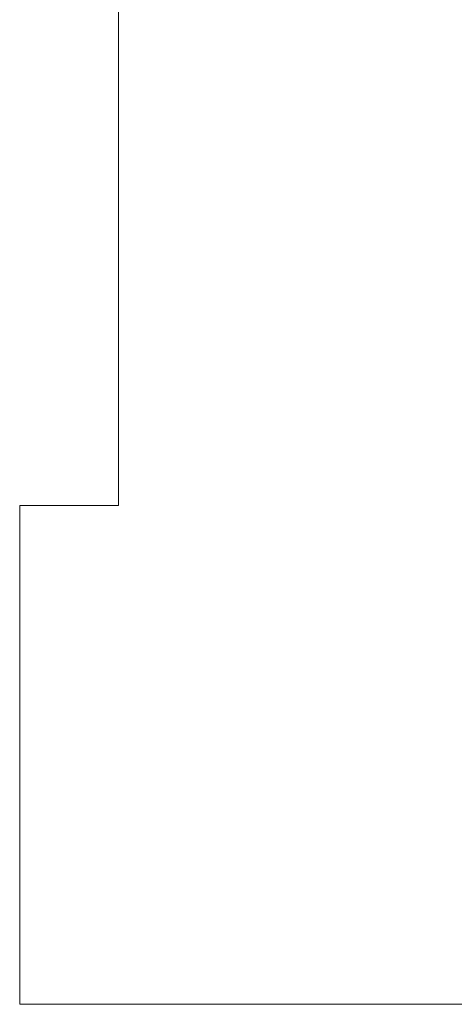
# Model space of a CAD drawing. Header units: millimetres. Extents: x -811 to 1340, y -192 to 870.
# Tile 5 of 256: x 357 to 370, y 6 to 36. Entities that reach past the tile are written whole.
import ezdxf

# ---------------------------------------------------------------- set-up
doc = ezdxf.new("R2010")
doc.units = ezdxf.units.MM
doc.header["$MEASUREMENT"] = 0
doc.layers.add('layer 1', color=7, linetype='Continuous')

msp = doc.modelspace()

# ---------------------------------------------------------------- linework, layer by layer
at = {"layer": 'layer 1', "color": 250, "lineweight": 9}
msp.add_open_spline([(417.0288, 21.3638), (417.0288, 21.3638), (417.0288, 6.2138), (417.0288, 6.2138), (417.0288, 6.2138), (417.0288, 6.2138), (397.0288, 6.2138), (397.0288, 6.2138), (397.0288, 6.2138), (397.0288, 6.2138), (397.0288, 9.2138), (397.0288, 9.2138), (397.0288, 9.2138), (397.0288, 9.2138), (377.0288, 9.2138), (377.0288, 9.2138), (377.0288, 9.2138), (377.0288, 9.2138), (377.0288, 6.2138), (377.0288, 6.2138), (377.0288, 6.2138), (377.0288, 6.2138), (357.0288, 6.2138), (357.0288, 6.2138), (357.0288, 6.2138), (357.0288, 6.2138), (357.0288, 21.3638), (357.0288, 21.3638), (357.0288, 21.3638), (357.0288, 21.3638), (360.0288, 21.3638), (360.0288, 21.3638), (360.0288, 21.3638), (360.0288, 21.3638), (360.0288, 41.0638), (360.0288, 41.0638), (360.0288, 41.0638), (360.0288, 41.0638), (357.0288, 41.0638), (357.0288, 41.0638), (357.0288, 41.0638), (357.0288, 41.0638), (357.0288, 56.2138), (357.0288, 56.2138), (357.0288, 56.2138), (357.0288, 56.2138), (377.0287, 56.2138), (377.0287, 56.2138), (377.0287, 56.2138), (377.0287, 50.6919), (381.5069, 46.2138), (387.0287, 46.2138), (387.0287, 46.2138), (392.5505, 46.2138), (397.0287, 50.6919), (397.0287, 56.2138), (397.0287, 56.2138), (397.0287, 56.2138), (417.0288, 56.2138), (417.0288, 56.2138), (417.0288, 56.2138), (417.0288, 56.2138), (417.0288, 41.0638), (417.0288, 41.0638), (417.0288, 41.0638), (417.0288, 41.0638), (414.0288, 41.0638), (414.0288, 41.0638), (414.0288, 41.0638), (414.0288, 41.0638), (414.0288, 21.3638), (414.0288, 21.3638), (414.0288, 21.3638), (414.0288, 21.3638), (417.0288, 21.3638), (417.0288, 21.3638)], degree=3, knots=[0, 0, 0, 0, 0.05, 0.05, 0.05, 0.05, 0.1, 0.1, 0.1, 0.1, 0.15, 0.15, 0.15, 0.15, 0.2, 0.2, 0.2, 0.2, 0.25, 0.25, 0.25, 0.25, 0.3, 0.3, 0.3, 0.3, 0.35, 0.35, 0.35, 0.35, 0.4, 0.4, 0.4, 0.4, 0.45, 0.45, 0.45, 0.45, 0.5, 0.5, 0.5, 0.5, 0.55, 0.55, 0.55, 0.55, 0.6, 0.6, 0.6, 0.6, 0.65, 0.65, 0.65, 0.65, 0.7, 0.7, 0.7, 0.7, 0.75, 0.75, 0.75, 0.75, 0.8, 0.8, 0.8, 0.8, 0.85, 0.85, 0.85, 0.85, 0.9, 0.9, 0.9, 0.9, 1, 1, 1, 1], dxfattribs=at)

doc.saveas('drawing.dxf')
